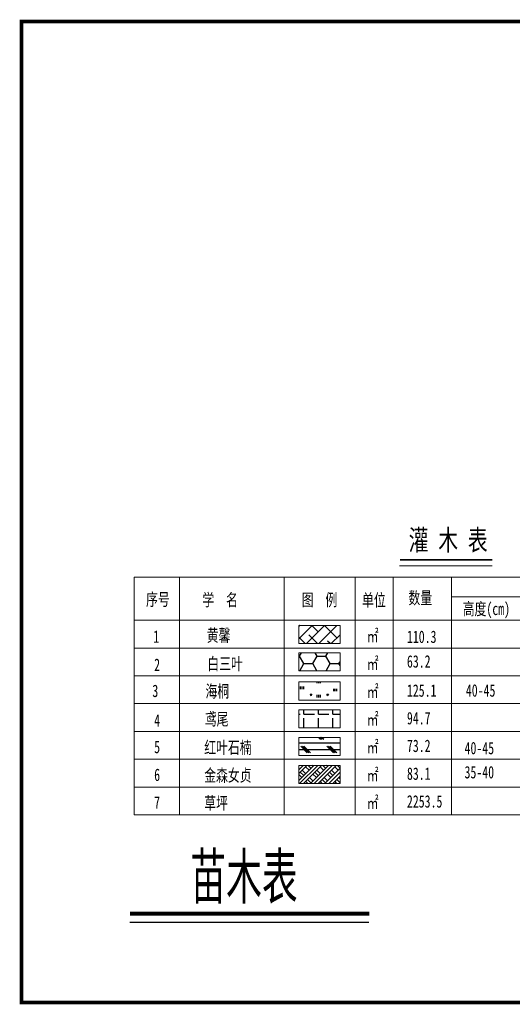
# Model space of a CAD drawing. Header units: millimetres. Extents: x -64078 to -62795, y 13127 to 13405.
# Tile 40 of 51: x -63176 to -63037, y 13127 to 13405. Entities that reach past the tile are written whole.
import ezdxf

# ---------------------------------------------------------------- set-up
doc = ezdxf.new("R2010")
doc.units = ezdxf.units.MM
doc.header["$LTSCALE"] = 1000
doc.header["$MEASUREMENT"] = 0
for name, color, linetype in [('SYN_TK', 7, 'Continuous'), ('中文', 6, 'Continuous'), ('填充', 251, 'Continuous'), ('文字', 6, 'Continuous')]:
    doc.layers.add(name, color=color, linetype=linetype)
doc.styles.add('H1', font='NSimSun.ttf', dxfattribs={"width": 0.7})
doc.styles.add('HZ', font='rs.shx', dxfattribs={"width": 0.8, "bigfont": 'hztxt.shx'})

msp = doc.modelspace()

# ---------------------------------------------------------------- hatches: boundary and pattern name
at = {"layer": '填充', "ltscale": 60}
h = msp.add_hatch(dxfattribs=at)
h.set_pattern_fill('ANSI38', color=98, scale=1.5552, angle=18.6968)
h.set_pattern_definition([(45, (-63910.121, 12406.129), (-1.745762, 1.745762), []), (135, (-63910.121, 12406.129), (-5.2372854, 1.745762), [6.1722, -3.70332])])
h.paths.add_polyline_path([(-63096.85, 13233.66), (-63085.2, 13233.66), (-63085.2, 13228.57), (-63096.85, 13228.57)])
h = msp.add_hatch(dxfattribs=at)
h.set_pattern_fill('HONEY', color=98, scale=1.5552, angle=18.6968)
h.set_pattern_definition([(360, (-63910.121, 12406.129), (3.70332, 2.1381123), [2.46888, -4.93776]), (120, (-63910.121, 12406.129), (-3.7033196, 2.138113), [2.46888, -4.93776]), (60, (-63910.121, 12406.129), (4e-07, 4.2762253), [-4.93776, 2.46888])])
h.paths.add_polyline_path([(-63096.85, 13225.97), (-63085.2, 13225.97), (-63085.2, 13220.87), (-63096.85, 13220.87)])
h = msp.add_hatch(dxfattribs=at)
h.set_pattern_fill('焦渣矿渣', color=98, scale=1.1664, angle=18.6968)
h.set_pattern_definition([(360, (-63910.121, 12406.129), (2.3328, 4.04041), [0.46656, -4.19904]), (300, (-63910.121, 12406.129), (4.665497, -5.9e-05), [0.46656, -4.19904]), (240, (-63909.6543, 12406.129), (2.332697, -4.040469), [0.46656, -4.19904]), (270, (-63908.2547, 12406.129), (4.6656, -2.3328), [0.69984, -3.34057]), (270, (-63907.788, 12406.129), (4.6656, -2.3328), [0.69984, -3.34057]), (270, (-63907.3215, 12406.129), (4.6656, -2.3328), [0.69984, -3.34057])])
h.paths.add_polyline_path([(-63096.85, 13217.71), (-63085.2, 13217.71), (-63085.2, 13212.61), (-63096.85, 13212.61)])
h = msp.add_hatch(dxfattribs=at)
h.set_pattern_fill('ANGLE', color=98, scale=1.1664, angle=18.6968)
h.set_pattern_definition([(360, (-63910.121, 12406.129), (2e-15, 4.073652), [2.962656, -1.110996]), (90, (-63910.121, 12406.129), (-4.073652, 2e-15), [2.962656, -1.110996])])
h.paths.add_polyline_path([(-63096.85, 13209.86), (-63085.2, 13209.86), (-63085.2, 13204.76), (-63096.85, 13204.76)])
h = msp.add_hatch(dxfattribs=at)
h.set_pattern_fill('CORK', color=98, scale=2.3328, angle=18.6968)
h.set_pattern_definition([(360, (-63910.1209, 12406.129), (9e-16, 1.85166), []), (135, (-63909.195, 12405.203), (-3.703322, -3.703322), [2.618644, -2.618644]), (135, (-63908.732, 12405.203), (-3.703322, -3.703322), [2.618644, -2.618644]), (135, (-63908.269, 12405.203), (-3.703322, -3.703322), [2.618644, -2.618644])])
h.paths.add_polyline_path([(-63096.85, 13202), (-63085.2, 13202), (-63085.2, 13196.91), (-63096.85, 13196.91)])
h = msp.add_hatch(dxfattribs=at)
h.set_pattern_fill('夯实土壤', color=98, scale=0.5184, angle=18.6968)
h.set_pattern_definition([(45, (-63332.9324, 13015.631), (-2.06009, 2.06009), []), (45, (-63331.8437, 13015.631), (-2.06009, 2.06009), []), (45, (-63330.755, 13015.631), (-2.06009, 2.06009), []), (135, (-63332.9324, 13015.631), (-2.06009, -2.06009), [1.37376, -1.539648]), (135, (-63332.388, 13016.1752), (-2.06009, -2.06009), [1.37376, -1.539648]), (135, (-63331.8437, 13016.7195), (-2.06009, -2.06009), [1.37376, -1.539648])])
h.paths.add_polyline_path([(-63096.85, 13194.15), (-63085.2, 13194.15), (-63085.2, 13189.06), (-63096.85, 13189.06)])

# ---------------------------------------------------------------- linework, layer by layer
at = {"layer": 'SYN_TK', "color": 7, "const_width": 1}
msp.add_lwpolyline([(-63175.07, 13404.19), (-62795.07, 13404.19), (-62795.07, 13127.19), (-63175.07, 13127.19)], close=True, dxfattribs=at)
at = {"layer": '中文', "lineweight": 0}
for p, q in [((-63068.43, 13250.5, -0.15), (-63042.27, 13250.5, -0.15)), ((-63143.29, 13180.17, -0.15), (-63143.29, 13247.31, -0.15)), ((-63143.29, 13247.31, -0.15), (-62967.25, 13247.31, -0.15)), ((-63130.47, 13180.17, -0.15), (-63130.47, 13247.31, -0.15)), ((-63100.98, 13180.17, -0.15), (-63100.98, 13247.31, -0.15)), ((-63080.96, 13180.17, -0.15), (-63080.96, 13247.31, -0.15)), ((-63070.25, 13180.17, -0.15), (-63070.25, 13247.31, -0.15)), ((-63053.81, 13247.31, -0.15), (-63053.81, 13180.17, -0.15)), ((-63053.84, 13241.71, -0.15), (-63010.04, 13241.71, -0.15)), ((-63130.47, 13195.87, -0.15), (-63130.47, 13239.46, -0.15)), ((-63143.29, 13235.13, -0.15), (-62967.25, 13235.13, -0.15)), ((-63127.79, 13235.13, -0.15), (-62989.17, 13235.13, -0.15)), ((-63143.29, 13227.28, -0.15), (-62967.25, 13227.28, -0.15)), ((-63130.47, 13195.87, -0.15), (-63130.47, 13228, -0.15)), ((-63143.29, 13219.43, -0.15), (-62967.25, 13219.43, -0.15)), ((-63130.47, 13195.87, -0.15), (-63130.47, 13215.82, -0.15)), ((-63143.29, 13211.58, -0.15), (-62967.25, 13211.58, -0.15)), ((-63143.29, 13203.72, -0.15), (-62967.25, 13203.72, -0.15)), ((-63130.47, 13195.87, -0.15), (-63130.47, 13203.65, -0.15)), ((-63143.29, 13195.87, -0.15), (-62967.25, 13195.87, -0.15)), ((-63143.29, 13188.02, -0.15), (-62967.25, 13188.02, -0.15)), ((-63143.29, 13180.17, -0.15), (-62967.25, 13180.17, -0.15))]:
    msp.add_line(p, q, dxfattribs=at)
at = {"layer": '中文', "lineweight": 0, "const_width": 0.467, "elevation": -0.15}
msp.add_lwpolyline([(-63068.3, 13252.18), (-63042.24, 13252.18)], dxfattribs=at)
at = {"layer": '中文', "lineweight": 0, "elevation": -5.54}
for points in [[(-63096.85, 13233.66), (-63085.2, 13233.66), (-63085.2, 13228.57), (-63096.85, 13228.57)], [(-63096.85, 13225.97), (-63085.2, 13225.97), (-63085.2, 13220.87), (-63096.85, 13220.87)], [(-63096.85, 13217.71), (-63085.2, 13217.71), (-63085.2, 13212.61), (-63096.85, 13212.61)], [(-63096.85, 13209.86), (-63085.2, 13209.86), (-63085.2, 13204.76), (-63096.85, 13204.76)], [(-63096.85, 13202), (-63085.2, 13202), (-63085.2, 13196.91), (-63096.85, 13196.91)], [(-63096.85, 13194.15), (-63085.2, 13194.15), (-63085.2, 13189.06), (-63096.85, 13189.06)]]:
    msp.add_lwpolyline(points, close=True, dxfattribs=at)
at = {"layer": '文字', "linetype": 'Continuous'}
msp.add_line((-63144.49, 13149.85, -0.15), (-63077.05, 13149.85, -0.15), dxfattribs=at)
at = {"layer": '文字', "linetype": 'Continuous', "const_width": 1.15, "elevation": -0.15, "flags": 128}
msp.add_lwpolyline([(-63144.49, 13152.25), (-63076.96, 13152.25)], dxfattribs=at)

# ---------------------------------------------------------------- texts
at = {"layer": '中文', "lineweight": 0, "style": 'H1', "width": 0.7}
for s, height, p in [('灌 木 表', 5.832, (-63065.85, 13254.86, -0.15)), ('序号', 3.499, (-63139.93, 13239.26, -0.15)), ('学  名', 3.499, (-63124.04, 13239.14, -0.15)), ('图  例', 3.499, (-63096, 13239.14, -0.15)), ('单位', 3.499, (-63079.01, 13239.08, -5.54)), ('数量', 3.499, (-63065.92, 13239.68, -5.54)), ('高度(cm)', 3.499, (-63050.61, 13236.6, -0.15)), ('黄馨', 3.499, (-63122.81, 13229.12, -0.15)), ('㎡', 3.5, (-63077.68, 13228.92, -5.54)), ('1', 3.5, (-63137.9, 13228.76, -0.15)), ('110.3', 3.499, (-63066.35, 13228.71, -0.15)), ('白三叶', 3.499, (-63122.67, 13221.1, -0.15)), ('㎡', 3.5, (-63077.68, 13221.07, -5.54)), ('63.2', 3.499, (-63066.35, 13221.76, -0.15)), ('2', 3.5, (-63137.65, 13220.8, -0.15)), ('3', 3.5, (-63138.16, 13213.45, -0.15)), ('海桐', 3.499, (-63123.18, 13213.35, -0.15)), ('㎡', 3.5, (-63077.68, 13213.22, -5.54)), ('125.1', 3.499, (-63066.35, 13213.54, -0.15)), ('40-45', 3.499, (-63049.73, 13213.56, -0.15)), ('4', 3.5, (-63137.65, 13205.08, -0.15)), ('鸢尾', 3.499, (-63123.36, 13205.47, -0.15)), ('㎡', 3.5, (-63077.68, 13205.37, -5.54)), ('94.7', 3.499, (-63066.35, 13205.73, -0.15)), ('5', 3.5, (-63137.65, 13197.6, -0.15)), ('红叶石楠', 3.499, (-63123.52, 13197.45, -0.15)), ('㎡', 3.5, (-63077.68, 13197.51, -5.54)), ('73.2', 3.499, (-63066.35, 13197.93, -0.15)), ('40-45', 3.499, (-63050.09, 13197.3, -0.15)), ('35-40', 3.499, (-63050.1, 13190.48, -0.15)), ('6', 3.5, (-63137.65, 13189.75, -0.15)), ('金森女贞', 3.499, (-63123.52, 13189.59, -0.15)), ('㎡', 3.5, (-63077.68, 13189.66, -5.54)), ('83.1', 3.499, (-63066.35, 13190.08, -0.15)), ('草坪', 3.499, (-63123.52, 13181.74, -0.15)), ('㎡', 3.5, (-63077.68, 13181.81, -5.54)), ('2253.5', 3.499, (-63066.35, 13182.23, -0.15)), ('7', 3.5, (-63137.65, 13181.9, -0.15))]:
    msp.add_text(s, height=height, dxfattribs=at).set_placement(p)
at = {"layer": '文字', "linetype": 'Continuous', "style": 'HZ', "width": 0.7}
msp.add_text('苗木表', height=14.4, dxfattribs=at).set_placement((-63127.42, 13155.07, -0.49))

doc.saveas('drawing.dxf')
